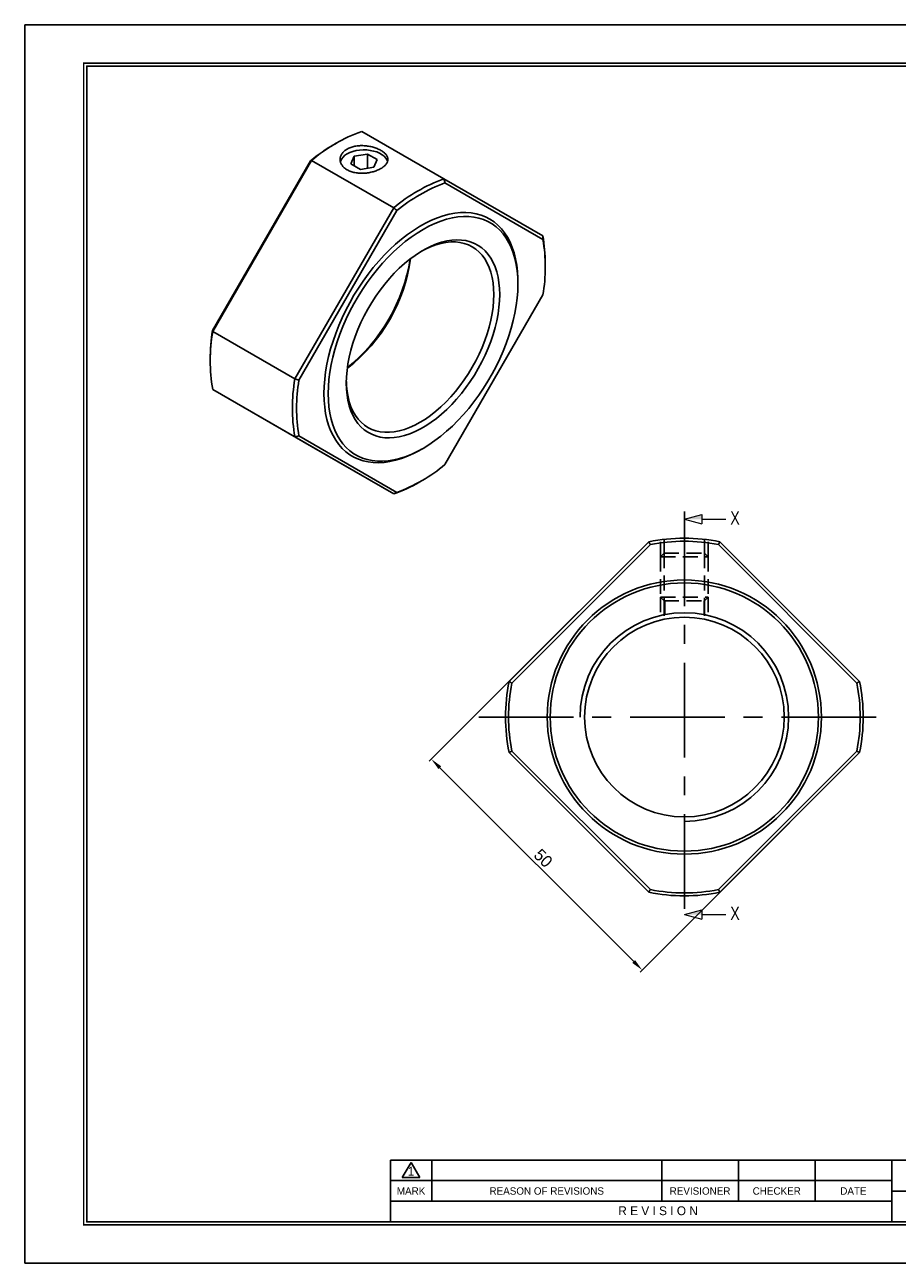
# Model space of a CAD drawing. Header units: millimetres. Extents: x 0 to 294, y 0 to 208.
# Tile 1 of 2: x 0 to 146, y 0 to 208. Entities that reach past the tile are written whole.
import ezdxf
from ezdxf.enums import TextEntityAlignment as Align

# ---------------------------------------------------------------- set-up
doc = ezdxf.new("R2010")
doc.units = ezdxf.units.MM
doc.linetypes.add('CENTER', pattern=[50.8, 31.75, -6.35, 6.35, -6.35])
doc.linetypes.add('DASHED', pattern=[0.75, 0.5, -0.25])
doc.layers.get('0').update_dxf_attribs({"linetype": 'CONTINUOUS'})
doc.layers.get('DEFPOINTS').update_dxf_attribs({"linetype": 'CONTINUOUS'})
for name, color, linetype in [('center', 1, 'CENTER'), ('hidden', 2, 'DASHED'), ('L1', 7, 'CONTINUOUS'), ('OUTLINE', 7, 'CONTINUOUS')]:
    doc.layers.add(name, color=color, linetype=linetype)
doc.dimstyles.get("Standard").update_dxf_attribs({"dimtxt": 2, "dimasz": 2, "dimexe": 0.5, "dimexo": 0, "dimgap": 0.5, "dimtad": 1, "dimdec": 3, "dimzin": 11, "dimdsep": 46, "dimtxsty": 'Standard', "dimcen": 0, "dimclrd": 5, "dimclre": 5, "dimclrt": 3, "dimadec": 0, "dimazin": 0, "dimtfac": 0.6, "dimtdec": 3, "dimtmove": 0, "dimatfit": 3, "dimfxl": 1.25, "dimtolj": 1, "dimtzin": 11, "dimarcsym": 0})

# ---------------------------------------------------------------- blocks, each defined once
blk = doc.blocks.new('표제란')
at = {"layer": 'L1', "color": 0}
for p, q in [((297, 210), (0, 210)), ((0, 210), (0, 0)), ((0, 0), (297, 0))]:
    blk.add_line(p, q, dxfattribs=at)
at = {"layer": 'L1'}
for p, q in [((160, 17.5), (62, 17.5)), ((62, 17.5), (62, 7)), ((64, 14.51), (65.5, 17.1)), ((65.5, 17.1), (67, 14.51)), ((69, 17.5), (69, 10.5)), ((108, 17.5), (108, 10.5)), ((121, 17.5), (121, 10.5)), ((134, 17.5), (134, 10.5)), ((147, 17.5), (147, 7)), ((147, 14), (62, 14)), ((64, 14.51), (67, 14.51)), ((147, 10.5), (62, 10.5)), ((147, 12.2), (160, 12.2))]:
    blk.add_line(p, q, dxfattribs=at)
at = {"layer": 'L1', "const_width": 0.25}
blk.add_lwpolyline([(290.5, 6.5), (290.5, 203.5), (10, 203.5), (10, 6.5)], close=True, dxfattribs=at)
at = {"layer": 'L1'}
blk.add_lwpolyline([(290, 7), (290, 203), (10.5, 203), (10.5, 7)], close=True, dxfattribs=at)
for s, height, p in [('1', 1.5, (65.5, 15.61)), ('MARK', 1.25, (65.5, 12.25)), ('REASON OF REVISIONS', 1.25, (88.5, 12.25)), ('REVISIONER', 1.25, (114.5, 12.25)), ('CHECKER', 1.25, (127.5, 12.25)), ('DATE', 1.25, (140.5, 12.25)), ('R E V I S I O N', 1.5, (107.38, 8.9))]:
    blk.add_text(s, height=height, dxfattribs=at).set_placement(p, align=Align.MIDDLE_CENTER)
for tag, p in [('필렛', (179.25, 10.9)), ('모따기', (179.25, 8.3))]:
    blk.add_attdef(tag, text='', height=1.15, dxfattribs=at).set_placement(p, align=Align.MIDDLE_LEFT)
at = {"layer": 'OUTLINE', "ltscale": 0.5}
for tag, p, height in [('TITLE', (237.17, 24.41), 2.5), ('도번', (251.18, 15.64), 2.5), ('SCALE', (253.78, 9.55), 1.2), ('DATE', (277.02, 9.51), 1.2)]:
    blk.add_attdef(tag, p, '', height=height, dxfattribs=at)
blk = doc.blocks.new('*D19')
at = {"layer": 'DEFPOINTS', "color": 0, "ltscale": 0.5}
for p in [(92.98, 109.32), (128.34, 73.96), (103.58, 49.2)]:
    blk.add_point(p, dxfattribs=at)
at = {"layer": 'OUTLINE', "color": 5, "lineweight": -2, "ltscale": 0.5}
for p, q in [((92.98, 109.32), (67.87, 84.21)), ((69.64, 83.14), (102.16, 50.62)), ((128.34, 73.96), (103.23, 48.85))]:
    blk.add_line(p, q, dxfattribs=at)
at = {"layer": 'OUTLINE', "color": 5, "ltscale": 0.5}
for points in [[(69.87, 83.38), (69.4, 82.91), (68.22, 84.56)], [(102.4, 50.85), (101.93, 50.38), (103.58, 49.2)]]:
    blk.add_solid(points, dxfattribs=at)
at = {"layer": 'OUTLINE', "color": 3, "ltscale": 0.5, "insert": (86.98, 67.96), "char_height": 2, "attachment_point": 5, "rotation": 315}
blk.add_mtext('\\A1;50', dxfattribs=at)

msp = doc.modelspace()

# ---------------------------------------------------------------- linework, layer by layer
at = {"layer": 'center', "ltscale": 0.5}
for p, q in [((110.6577, 126.1376), (110.6577, 57.1376)), ((76.1577, 91.6376), (145.1577, 91.6376))]:
    msp.add_line(p, q, dxfattribs=at)
at = {"layer": 'hidden', "color": 5, "ltscale": 5}
for p, q in [((106.6577, 118.5376), (106.6577, 121.3697)), ((114.6577, 118.5376), (114.6577, 121.3697)), ((106.6577, 111.7376), (106.6577, 107.903)), ((114.6577, 111.7376), (114.6577, 107.903))]:
    msp.add_line(p, q, dxfattribs=at)
at = {"layer": 'hidden', "ltscale": 5}
for p, q in [((107.2577, 119.1376), (107.2577, 121.4443)), ((114.0577, 119.1376), (114.0577, 121.4443)), ((107.2577, 119.1376), (106.6577, 118.5376)), ((106.6577, 118.5376), (114.6577, 118.5376)), ((106.6577, 118.5376), (106.6577, 111.7376)), ((107.2577, 119.1376), (114.0577, 119.1376)), ((107.2577, 119.1376), (107.2577, 111.1376)), ((114.0577, 119.1376), (114.6577, 118.5376)), ((114.0577, 119.1376), (114.0577, 111.1376)), ((114.6577, 118.5376), (114.6577, 111.7376)), ((106.6577, 111.7376), (107.2577, 111.1376)), ((106.6577, 111.7376), (114.6577, 111.7376)), ((107.2577, 111.1376), (107.2577, 108.0389)), ((107.2577, 111.1376), (114.0577, 111.1376)), ((107.3577, 111.1376), (107.3577, 108.8236)), ((113.9577, 111.1376), (113.9577, 108.8236)), ((114.0577, 111.1376), (114.6577, 111.7376)), ((114.0577, 111.1376), (114.0577, 108.0389))]:
    msp.add_line(p, q, dxfattribs=at)
at = {"layer": 'OUTLINE'}
for p, q in [((56.5281, 189.8985), (70.3167, 181.9385)), ((52.3162, 187.9539), (51.9627, 187.7498)), ((31.5003, 156.5076), (47.9319, 184.9681)), ((48.1112, 185.0396), (31.5281, 156.3168)), ((48.1112, 185.0396), (61.8998, 177.0796)), ((54.6851, 184.4676), (55.2829, 185.7554)), ((55.2829, 185.7554), (57.5136, 186.1005)), ((55.2829, 184.1226), (55.2829, 185.7554)), ((57.5136, 186.1005), (59.1466, 185.1577)), ((57.5136, 186.1005), (57.5136, 183.7098)), ((59.1466, 185.1577), (58.5488, 183.87)), ((56.3181, 183.5249), (54.6851, 184.4676)), ((58.5488, 183.87), (56.3181, 183.5249)), ((70.3167, 181.9385), (86.8998, 172.3622)), ((70.496, 181.2577), (86.9276, 171.7688)), ((45.3167, 148.3568), (61.8998, 177.0796)), ((45.996, 148.1395), (62.4276, 176.6)), ((87.3214, 167.3377), (87.3214, 167.7459)), ((82.7253, 164.2761), (82.7253, 164.6843)), ((86.9276, 162.4518), (70.496, 133.9913)), ((45.3167, 148.3568), (31.5281, 156.3168)), ((31.1065, 151.6218), (31.1065, 151.2136)), ((31.5281, 146.5973), (45.3167, 138.6373)), ((31.5281, 146.5973), (48.1112, 137.0209)), ((61.8998, 129.0609), (45.3167, 138.6373)), ((62.4276, 129.3336), (45.996, 138.8225)), ((48.1112, 137.0209), (61.8998, 129.0609)), ((66.4644, 136.5167), (66.8179, 136.7209)), ((66.1117, 131.0055), (66.4652, 131.2096)), ((81.254, 97.5892), (104.7061, 121.0413)), ((81.7147, 97.3428), (104.9526, 120.5807)), ((116.3629, 120.5807), (139.6008, 97.3428)), ((116.6094, 121.0413), (140.0614, 97.5892)), ((104.7061, 62.2339), (81.254, 85.686)), ((104.9526, 62.6945), (81.7147, 85.9324)), ((139.6008, 85.9324), (116.3629, 62.6945)), ((140.0614, 85.686), (116.6094, 62.2339))]:
    msp.add_line(p, q, dxfattribs=at)
at = {"layer": 'OUTLINE', "lineweight": 9}
for p, q in [((110.6577, 124.8201), (113.5781, 125.6026)), ((110.6577, 124.8201), (113.5781, 124.0376)), ((113.5781, 125.6026), (113.5781, 124.0376)), ((113.5781, 124.8201), (117.6227, 124.8201)), ((110.6577, 58.4877), (113.5781, 59.2702)), ((110.6577, 58.4877), (113.5781, 57.7052)), ((113.5781, 59.2702), (113.5781, 57.7052)), ((113.5781, 58.4877), (117.6227, 58.4877))]:
    msp.add_line(p, q, dxfattribs=at)
at = {"layer": 'OUTLINE', "flags": 128}
for points in [[(54.0874, 186.12), (54.5406, 186.3451), (55.0468, 186.5287), (55.5947, 186.6667), (56.1722, 186.7561), (56.7663, 186.7947), (57.3637, 186.7818), (57.9511, 186.7176), (58.5154, 186.6036), (59.044, 186.4424), (59.525, 186.2374), (59.9477, 185.9934), (60.3028, 185.7157), (60.5821, 185.4106), (60.7796, 185.0848), (60.8789, 184.8005)], [(82.7253, 164.6843), (82.7174, 165.2639), (82.6545, 166.3934), (82.529, 167.4801), (82.3413, 168.5196), (82.0921, 169.5079), (81.7825, 170.4413), (81.4137, 171.316), (80.9869, 172.1288), (80.504, 172.8764), (79.9668, 173.5561), (79.3773, 174.1651), (78.7378, 174.7011), (78.0509, 175.162), (77.3191, 175.546), (76.5453, 175.8517), (75.7325, 176.0779), (74.8838, 176.2237), (74.0026, 176.2885), (73.0921, 176.2721), (72.1561, 176.1745), (71.198, 175.9962), (70.2215, 175.7378), (69.2305, 175.4003), (68.2289, 174.985), (67.2203, 174.4935), (66.2089, 173.9278), (65.1984, 173.29), (64.1928, 172.5825), (63.196, 171.8082), (62.2118, 170.97), (61.2441, 170.0712), (60.2965, 169.1152), (59.3728, 168.1057), (58.4765, 167.0467), (57.6112, 165.9422), (56.78, 164.7965), (55.9863, 163.614), (55.2332, 162.3994), (54.5235, 161.1573), (53.8599, 159.8925), (53.2452, 158.61), (52.6815, 157.3146), (52.1712, 156.0114), (51.7162, 154.7054), (51.3182, 153.4017), (50.9788, 152.1054), (50.6993, 150.8213), (50.4808, 149.5546), (50.3241, 148.3101), (50.2298, 147.0927), (50.1983, 145.9069)], [(50.9054, 145.9069), (50.9368, 144.7715), (51.0309, 143.6767), (51.1873, 142.627), (51.4053, 141.6265), (51.6841, 140.6792), (52.0227, 139.7887), (52.4196, 138.9586), (52.8734, 138.1922), (53.3822, 137.4924), (53.944, 136.8622), (54.5566, 136.3038), (55.2175, 135.8196), (55.9243, 135.4115), (56.674, 135.0811), (57.4637, 134.8296), (58.2904, 134.658), (59.1507, 134.5672), (60.0412, 134.5573), (60.9585, 134.6284), (61.8989, 134.7804), (62.8587, 135.0124), (63.8341, 135.3238), (64.8213, 135.7131), (65.8164, 136.1789), (66.8154, 136.7194), (67.8143, 137.3323), (68.8094, 138.0154), (69.7966, 138.7658), (70.772, 139.5807), (71.7318, 140.4568), (72.6722, 141.3906), (73.5895, 142.3785), (74.48, 143.4166), (75.3403, 144.5007), (76.167, 145.6267), (76.9567, 146.79), (77.7064, 147.9861), (78.4132, 149.2102), (79.0741, 150.4575), (79.6867, 151.7231), (80.2485, 153.002), (80.7573, 154.2892), (81.2111, 155.5795), (81.608, 156.8679), (81.9466, 158.1493), (82.2254, 159.4186), (82.4434, 160.6708), (82.5998, 161.9011), (82.6939, 163.1044), (82.7253, 164.2761), (82.6939, 165.4116), (82.5998, 166.5063), (82.4434, 167.556), (82.2254, 168.5565), (81.9466, 169.5039), (81.608, 170.3944), (81.2111, 171.2245), (80.7573, 171.9909), (80.2485, 172.6906), (79.6867, 173.3209), (79.0741, 173.8792), (78.4132, 174.3634), (77.7064, 174.7716), (76.9567, 175.102), (76.167, 175.3535), (75.3403, 175.525), (74.48, 175.6159), (73.5895, 175.6258), (72.6722, 175.5546), (71.7318, 175.4027), (70.772, 175.1706), (69.7966, 174.8593), (68.8094, 174.47), (67.8143, 174.0042), (66.8154, 173.4637), (65.8164, 172.8507), (64.8213, 172.1677), (63.8341, 171.4173), (62.8587, 170.6024), (61.8989, 169.7263), (60.9585, 168.7925), (60.0412, 167.8046), (59.1507, 166.7665), (58.2904, 165.6823), (57.4637, 164.5564), (56.674, 163.3931), (55.9243, 162.197), (55.2175, 160.9729), (54.5566, 159.7255), (53.944, 158.4599), (53.3822, 157.181), (52.8734, 155.8939), (52.4196, 154.6036), (52.0227, 153.3152), (51.6841, 152.0338), (51.4053, 150.7645), (51.1873, 149.5122), (51.0309, 148.282), (50.9368, 147.0787), (50.9054, 145.9069)], [(79.6847, 162.5208), (79.6533, 161.4661), (79.5595, 160.3803), (79.4035, 159.2687), (79.1862, 158.1368), (78.9086, 156.99), (78.5721, 155.834), (78.1783, 154.6744), (77.7292, 153.5168), (77.2269, 152.3669), (76.6738, 151.2302), (76.0728, 150.1124), (75.4266, 149.0188), (74.7385, 147.9548), (74.0118, 146.9256), (73.25, 145.9361), (72.4569, 144.9913), (71.6363, 144.0957), (70.7922, 143.2536), (69.9287, 142.4692), (69.0501, 141.7463), (68.1606, 141.0885), (67.2645, 140.4988), (66.3662, 139.9803), (65.4701, 139.5353), (64.5806, 139.1662), (63.702, 138.8746), (62.8385, 138.6621), (61.9944, 138.5295), (61.1738, 138.4777), (60.3807, 138.5068), (59.6189, 138.6167), (58.8922, 138.8069), (58.2041, 139.0764), (57.5579, 139.424), (56.9569, 139.8479), (56.4038, 140.346), (55.9015, 140.916), (55.4524, 141.555), (55.0586, 142.26), (54.7221, 143.0275), (54.4445, 143.8538), (54.2272, 144.7348), (54.0713, 145.6663), (53.9774, 146.6437), (53.946, 147.6622), (53.9774, 148.717), (54.0713, 149.8028), (54.2272, 150.9144), (54.4445, 152.0463), (54.7221, 153.193), (55.0586, 154.349), (55.4524, 155.5087), (55.9015, 156.6663), (56.4038, 157.8162), (56.9569, 158.9528), (57.5579, 160.0707), (58.2041, 161.1643), (58.8922, 162.2283), (59.6189, 163.2575), (60.3807, 164.2469), (61.1738, 165.1918), (61.9944, 166.0874), (62.8385, 166.9294), (63.702, 167.7138), (64.5806, 168.4367), (65.4701, 169.0946), (66.3662, 169.6842), (67.2645, 170.2028), (68.1606, 170.6477), (69.0501, 171.0169), (69.9287, 171.3085), (70.7922, 171.521), (71.6363, 171.6535), (72.4569, 171.7053), (73.25, 171.6762), (74.0118, 171.5663), (74.7385, 171.3761), (75.4266, 171.1066), (76.0728, 170.7591), (76.6738, 170.3352), (77.2269, 169.8371), (77.7292, 169.2671), (78.1783, 168.6281), (78.5721, 167.9231), (78.9086, 167.1556), (79.1862, 166.3293), (79.4035, 165.4483), (79.5595, 164.5168), (79.6533, 163.5394), (79.6847, 162.5208)], [(66.5634, 169.8043), (67.2032, 170.1399), (68.0814, 170.5379), (68.9507, 170.8587), (69.8066, 171.1005), (70.6448, 171.2622), (71.4609, 171.343), (72.2508, 171.3424), (73.0105, 171.2604), (73.7361, 171.0976), (74.4239, 170.8546), (75.0704, 170.5327), (75.6723, 170.1336), (76.2266, 169.6594), (76.7304, 169.1123), (77.1811, 168.4952), (77.5765, 167.8114), (77.9145, 167.0641), (78.1935, 166.2573), (78.412, 165.395), (78.5688, 164.4817), (78.6632, 163.522), (78.6947, 162.5208), (78.6632, 161.4832), (78.5688, 160.4145), (78.412, 159.3201), (78.1935, 158.2057), (77.9145, 157.0768), (77.5765, 155.9392), (77.1811, 154.7988), (76.7304, 153.6614), (76.2266, 152.5326), (75.6723, 151.4184), (75.0704, 150.3244), (74.4239, 149.2561), (73.7361, 148.219), (73.0105, 147.2183), (72.2508, 146.2593), (71.4609, 145.3467), (70.6448, 144.4852), (69.8066, 143.6792), (68.9507, 142.9328), (68.0814, 142.2499), (67.2032, 141.6338), (66.3204, 141.0878), (65.4376, 140.6146), (64.5593, 140.2166), (63.69, 139.8959), (62.8341, 139.6541), (61.996, 139.4923), (61.1799, 139.4116), (60.39, 139.4122), (59.6303, 139.4941), (58.9047, 139.657), (58.2169, 139.9), (57.5704, 140.2218), (56.9685, 140.6209), (56.4142, 141.0952), (55.9104, 141.6423), (55.4597, 142.2593), (55.0643, 142.9432), (54.7262, 143.6905), (54.4473, 144.4973), (54.2288, 145.3595), (54.072, 146.2728), (53.9775, 147.2325), (53.9484, 147.9522)], [(50.1983, 145.9069), (50.2298, 144.7575), (50.3241, 143.6489), (50.4808, 142.5853), (50.6993, 141.5709), (50.9788, 140.6096), (51.3182, 139.7051), (51.7162, 138.8609), (52.1712, 138.0803), (52.6815, 137.3663), (53.2452, 136.7217), (53.8599, 136.1489), (54.5235, 135.6502), (55.2332, 135.2276), (55.9863, 134.8825), (56.78, 134.6164), (57.6112, 134.4304), (58.4765, 134.325), (59.3728, 134.3008), (60.2965, 134.3578), (61.2441, 134.4958), (62.2118, 134.7143), (63.196, 135.0124), (64.1928, 135.389), (65.1984, 135.8426), (66.2089, 136.3715), (66.4644, 136.5167)]]:
    msp.add_lwpolyline(points, dxfattribs=at)
at = {"layer": 'OUTLINE'}
for radius in [23, 22.5, 16.75]:
    msp.add_circle((110.6577, 91.6376), radius, dxfattribs=at)
for centre, radius, start, end in [((66.1777, 163.4636), 28.141, 110.053712, 129.940912), ((68.01, 160.1853), 31.8954, 120.206814, 129.013038), ((55.0632, 184.1292), 2.2171, 116.111144, 161.424975), ((79.9663, 155.5037), 28.141, 110.053712, 129.940912), ((80.1027, 155.2995), 27.6788, 110.308792, 129.685832), ((63.1567, 167.8662), 24.1651, 359.714781, 10.722678), ((59.6369, 167.1103), 27.6855, 350.313049, 9.686951), ((37.1212, 172.2336), 27.8482, 307.610373, 352.395004), ((35.8106, 172.9902), 29.1908, 308.868112, 351.137265), ((59.2532, 151.457), 28.1478, 170.05801, 189.94199), ((63.0063, 151.5094), 31.9, 170.985456, 179.798091), ((73.0418, 143.497), 28.1478, 170.05801, 189.94199), ((73.2867, 143.481), 27.6855, 170.313049, 189.686951), ((52.8209, 155.2918), 27.6788, 290.308792, 309.685832), ((53.8322, 152.0689), 24.3814, 289.323003, 300.24134), ((110.6577, 91.6376), 30, 78.55731, 101.44269), ((110.6577, 91.6376), 29.5, 78.848994, 101.151006), ((110.6577, 91.6376), 30, 168.55731, 191.44269), ((110.6577, 91.6376), 29.5, 168.848994, 191.151006), ((110.6577, 91.6376), 29.5, 348.848994, 11.151006), ((110.6577, 91.6376), 30, 348.55731, 11.44269), ((110.6577, 91.6376), 29.5, 258.848994, 281.151006), ((110.6577, 91.6376), 30, 258.55731, 281.44269)]:
    msp.add_arc(centre, radius, start, end, dxfattribs=at)
at = {"layer": 'OUTLINE', "color": 5}
msp.add_arc((110.6577, 91.6376), 17.5, 270, 180, dxfattribs=at)
at = {"layer": 'OUTLINE'}
msp.add_open_spline([(59.7443, 183.6698), (59.5572, 183.5618), (59.355, 183.4634), (58.9213, 183.2852), (58.6871, 183.2048), (58.2027, 183.0689), (57.9534, 183.0133), (57.441, 182.9281), (57.1763, 182.8986), (56.6552, 182.8701), (56.3959, 182.8705), (55.8801, 182.9029), (55.6281, 182.9349), (55.1468, 183.0295), (54.9139, 183.0929), (54.476, 183.2506), (54.2743, 183.3434), (53.9047, 183.5564), (53.7355, 183.6782), (53.4447, 183.9403), (53.3218, 184.081), (53.1208, 184.381), (53.0439, 184.5397), (52.9421, 184.8609), (52.916, 185.0252), (52.9157, 185.3586), (52.9414, 185.5225), (53.0424, 185.8437), (53.119, 186.0027), (53.3192, 186.3025), (53.4418, 186.4432), (53.7319, 186.7056), (53.9004, 186.8274), (54.2745, 187.0434), (54.4768, 187.1361), (54.9104, 187.2925), (55.1446, 187.3567), (55.629, 187.4521), (55.8783, 187.4837), (56.3908, 187.5163), (56.6554, 187.5169), (57.1765, 187.4884), (57.4358, 187.4596), (57.9516, 187.374), (58.2036, 187.3176), (58.685, 187.1825), (58.9178, 187.1027), (59.3557, 186.9229), (59.5574, 186.8245), (59.927, 186.6114), (60.0962, 186.4953), (60.387, 186.2552), (60.51, 186.1306), (60.7109, 185.8713), (60.7879, 185.737), (60.8896, 185.4685), (60.9157, 185.3327), (60.916, 185.057), (60.8904, 184.9214), (60.7893, 184.6527), (60.7127, 184.5183), (60.5125, 184.2589), (60.3899, 184.1342), (60.0998, 183.8938), (59.9313, 183.7778), (59.7443, 183.6698)], degree=3, knots=[0, 0, 0, 0, 0.03125, 0.03125, 0.0625, 0.0625, 0.09375, 0.09375, 0.125, 0.125, 0.15625, 0.15625, 0.1875, 0.1875, 0.21875, 0.21875, 0.25, 0.25, 0.28125, 0.28125, 0.3125, 0.3125, 0.34375, 0.34375, 0.375, 0.375, 0.40625, 0.40625, 0.4375, 0.4375, 0.46875, 0.46875, 0.5, 0.5, 0.53125, 0.53125, 0.5625, 0.5625, 0.59375, 0.59375, 0.625, 0.625, 0.65625, 0.65625, 0.6875, 0.6875, 0.71875, 0.71875, 0.75, 0.75, 0.78125, 0.78125, 0.8125, 0.8125, 0.84375, 0.84375, 0.875, 0.875, 0.90625, 0.90625, 0.9375, 0.9375, 0.96875, 0.96875, 1, 1, 1, 1], dxfattribs=at)
for points in [[(47.9319, 184.9681), (47.9918, 184.9921), (48.0516, 185.016), (48.1112, 185.0396)], [(70.3167, 181.9385), (70.3763, 181.7116), (70.4361, 181.4847), (70.496, 181.2577)], [(61.8998, 177.0796), (62.0759, 176.9199), (62.2518, 176.76), (62.4276, 176.6)], [(86.8998, 172.3622), (86.9092, 172.1643), (86.9185, 171.9665), (86.9276, 171.7688)], [(31.5281, 156.3168), (31.5187, 156.3802), (31.5094, 156.4438), (31.5003, 156.5076)], [(45.996, 148.1395), (45.7695, 148.2117), (45.543, 148.2841), (45.3167, 148.3568)], [(45.3167, 138.6373), (45.543, 138.6991), (45.7695, 138.7608), (45.996, 138.8225)], [(61.8998, 129.0609), (62.0759, 129.1518), (62.2518, 129.2426), (62.4276, 129.3336)], [(104.7061, 121.0413), (104.7884, 120.8879), (104.8706, 120.7344), (104.9526, 120.5807)], [(116.6094, 121.0413), (116.527, 120.8879), (116.4449, 120.7344), (116.3629, 120.5807)], [(81.7147, 97.3428), (81.561, 97.4247), (81.4074, 97.5069), (81.254, 97.5892)], [(140.0614, 97.5892), (139.908, 97.5069), (139.7545, 97.4247), (139.6008, 97.3428)], [(81.254, 85.686), (81.4074, 85.7683), (81.561, 85.8505), (81.7147, 85.9324)], [(140.0614, 85.686), (139.908, 85.7683), (139.7545, 85.8505), (139.6008, 85.9324)], [(104.7061, 62.2339), (104.7884, 62.3873), (104.8706, 62.5409), (104.9526, 62.6945)], [(116.6094, 62.2339), (116.527, 62.3873), (116.4449, 62.5409), (116.3629, 62.6945)]]:
    msp.add_open_spline(points, degree=3, dxfattribs=at)
at = {"layer": 'OUTLINE', "lineweight": 9}
for points in [[(110.6577, 124.8201), (113.5781, 125.6026), (113.5781, 124.8201)], [(110.6577, 58.4877), (113.5781, 59.2702), (113.5781, 58.4877)]]:
    msp.add_solid(points, dxfattribs=at)

# ---------------------------------------------------------------- block references
at = {"layer": 'OUTLINE', "xscale": 0.9894660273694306, "yscale": 0.9894660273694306, "zscale": 0.9894660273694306}
msp.add_blockref('표제란', (0, 0), dxfattribs=at)

# ---------------------------------------------------------------- texts
at = {"lineweight": 9, "width": 0.8}
for p in [(118.3753, 123.9404), (118.3753, 57.6081)]:
    msp.add_text('X', height=2.1902, dxfattribs=at).set_placement(p)

# ---------------------------------------------------------------- dimensions: what is measured, and where the dimension line sits
at = {"layer": 'OUTLINE', "ltscale": 0.5}
dim = msp.add_aligned_dim(p1=(92.9801, 109.3153), p2=(128.3354, 73.9599), distance=-35.0108, dimstyle='Standard', dxfattribs=at)
dim.commit()
dim.dimension.update_dxf_attribs({"geometry": '*D19', "text_midpoint": (86.9799, 67.9598)})

doc.saveas('drawing.dxf')
